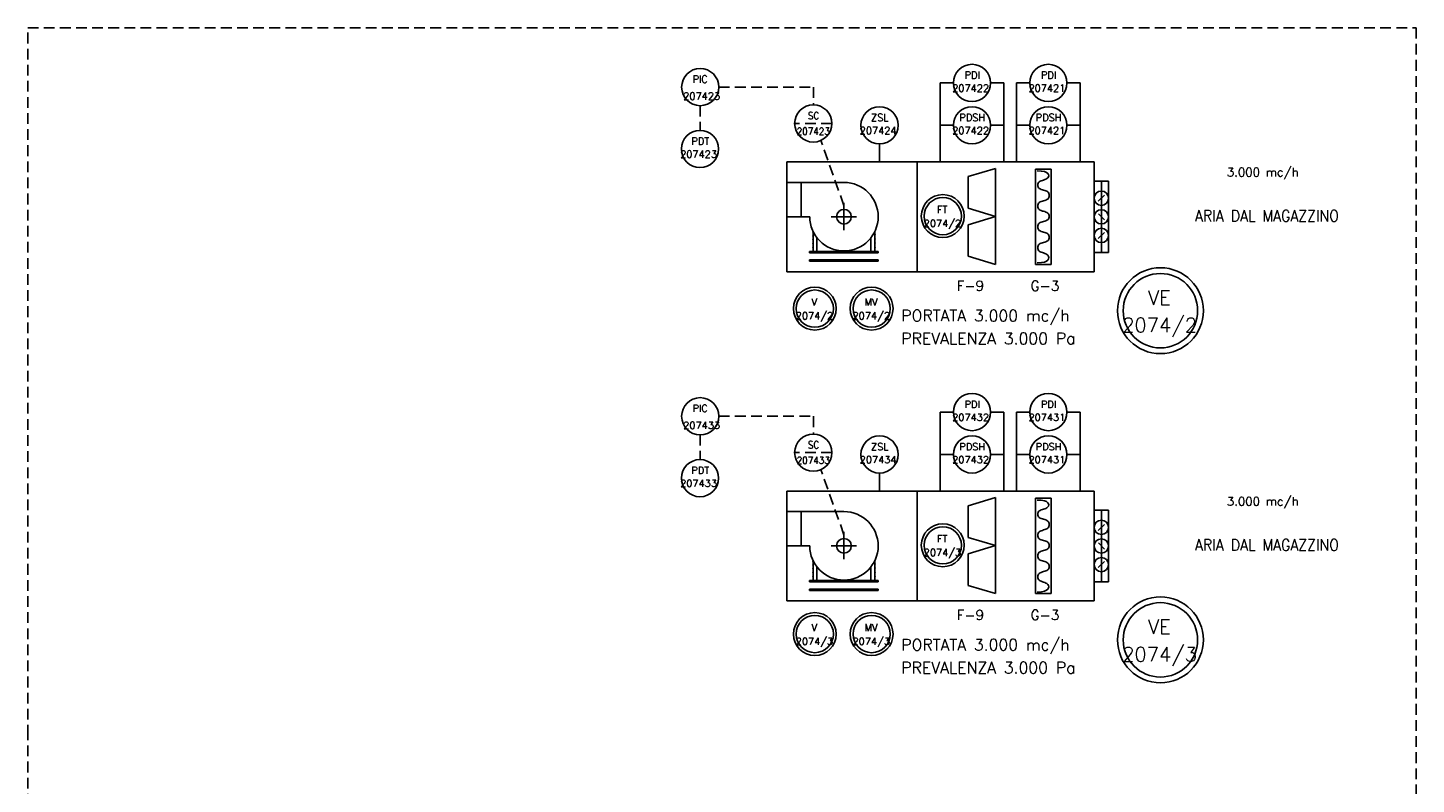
# Model space of a CAD drawing. Extents: x 24 to 1184, y 0 to 804.
# Tile 4 of 4: x 671 to 1156, y 417 to 681. Entities that reach past the tile are written whole.
import ezdxf
from ezdxf.enums import TextEntityAlignment as Align

# ---------------------------------------------------------------- set-up
doc = ezdxf.new("R2010")
doc.units = 0
doc.header["$LTSCALE"] = 15
doc.header["$MEASUREMENT"] = 0
doc.linetypes.add('HIDDEN', pattern=[0.375, 0.25, -0.125])
doc.layers.get('0').update_dxf_attribs({"linetype": 'CONTINUOUS'})
for name, color, linetype in [('CG', 7, 'CONTINUOUS'), ('PORTATA_ARIA', 7, 'CONTINUOUS'), ('SCHEMA', 7, 'CONTINUOUS')]:
    doc.layers.add(name, color=color, linetype=linetype)
doc.styles.add('ROMANS', font='romans', dxfattribs={"height": 2.5})

# ---------------------------------------------------------------- blocks, each defined once
blk = doc.blocks.new('FILTRO')
at = {"color": 3}
for p, q in [((0, 17.5), (10, 14.5)), ((0, 0), (0, 17.5)), ((10, 14.5), (10, 3)), ((0, 0), (10, 3)), ((0, 0), (0, -17.5)), ((0, 0), (10, -3)), ((10, -14.5), (10, -3)), ((0, -17.5), (10, -14.5))]:
    blk.add_line(p, q, dxfattribs=at)
blk = doc.blocks.new('A$C35045CC0')
at = {"layer": 'PORTATA_ARIA', "color": 0, "style": 'ROMANS', "flags": 4}
blk.add_attdef('PORTATA', text='', height=3, dxfattribs=at).set_placement((18.69, 4.2), align=Align.MIDDLE)
blk = doc.blocks.new('CDZ')
at = {"color": 3, "linetype": 'CONTINUOUS'}
for radius in [7.5, 6.5]:
    blk.add_circle((0, 0), radius, dxfattribs=at)
at = {"color": 1, "linetype": 'CONTINUOUS', "style": 'ROMANS', "flags": 4}
blk.add_attdef('ETICHETTA', text='', height=2.5, dxfattribs=at).set_placement((-0.2, 1.05), align=Align.CENTER)
at = {"color": 1, "linetype": 'CONTINUOUS', "style": 'ROMANS'}
blk.add_attdef('VALORE', text='', height=2.5, dxfattribs=at).set_placement((-0.13, -3.77), align=Align.CENTER)
blk = doc.blocks.new('BATT')
at = {"color": 3}
for p, q in [((0.08, 12.37), (-4.92, 12.37)), ((-4.92, 12.37), (-4.92, -12.63)), ((0.08, -12.63), (0.08, 12.37)), ((-4.92, -12.63), (0.08, -12.63))]:
    blk.add_line(p, q, dxfattribs=at)
at = {"color": 1}
blk.add_line((-2.42, 12.37), (-2.42, -12.63), dxfattribs=at)
at = {"color": 4, "linetype": 'CONTINUOUS'}
for p, q in [((-3.49, 7.42), (-1.32, 5.32)), ((-3.53, -5.58), (-1.29, -7.7))]:
    blk.add_line(p, q, dxfattribs=at)
at = {"color": 4}
blk.add_line((-3.48, -1.19), (-1.36, 0.93), dxfattribs=at)
at = {"color": 1}
for centre in [(-2.42, 6.37), (-2.42, -0.13), (-2.42, -6.63)]:
    blk.add_circle(centre, 2.5, dxfattribs=at)
blk = doc.blocks.new('GG1')
at = {"color": 3}
blk.add_circle((0, 6.5), 6.5, dxfattribs=at)
blk = doc.blocks.new('PDI')
at = {"color": 3}
blk.add_circle((0, 0), 6.5, dxfattribs=at)
at = {"color": 1, "style": 'ROMANS'}
blk.add_attdef('PRIMO', text='', height=2.5, dxfattribs=at).set_placement((0.01, 2.28), align=Align.MIDDLE)
at = {"color": 1, "style": 'ROMANS', "flags": 4}
blk.add_attdef('SECONDO', text='', height=2.5, dxfattribs=at).set_placement((-0.02, -2.25), align=Align.MIDDLE)
blk = doc.blocks.new('STRUM3_')
at = {"color": 3, "linetype": 'HIDDEN'}
blk.add_line((6.5, 0), (-6.5, 0), dxfattribs=at)
at = {"color": 3}
blk.add_circle((0, 0), 6.5, dxfattribs=at)
at = {"color": 1, "style": 'ROMANS', "width": 0.9}
blk.add_attdef('PRIMO', text='', height=2.5, dxfattribs=at).set_placement((0.1, 1.47), align=Align.CENTER)
at = {"color": 7, "style": 'ROMANS', "flags": 1}
for tag, p in [('DESCRIZIONE', (6.5, -4.5)), ('POSIZIONE', (6.5, -4.75)), ('CONNESSIONE/DIA', (6.5, -5)), ('RANGE', (6.5, -5.25)), ('COSTRUTTORE', (6.5, -5.5)), ('MODELLO', (6.5, -5.75)), ('INSTALLAZIONE', (6.5, -6)), ('NOTA1', (6.5, -6.25)), ('NOTA2', (6.5, -6.5))]:
    blk.add_attdef(tag, p, '', height=0.1, dxfattribs=at)

msp = doc.modelspace()

# ---------------------------------------------------------------- linework, layer by layer
at = {"color": 3, "linetype": 'HIDDEN'}
for p, q in [((671.22, 434.12), (671.22, 681.44)), ((671.22, 681.44), (1156.3, 681.44)), ((1156.3, 681.44), (1156.3, 151.29)), ((671.22, 151.29), (671.22, 434.12))]:
    msp.add_line(p, q, dxfattribs=at)
for p, q in [((968.79, 640.87), (968.79, 634.57)), ((956.36, 615.44), (956.36, 620.32)), ((956.36, 620.32), (956.36, 610.76)), ((960.8, 615.44), (951.88, 615.44)), ((956.36, 615.44), (960.8, 615.44)), ((945.6, 610.25), (945.6, 603.46)), ((946.92, 607.96), (946.92, 603.33)), ((965.73, 607.83), (965.73, 603.46)), ((967.17, 610.25), (967.17, 603.33)), ((944.37, 602.86), (944.37, 603.33)), ((944.37, 603.33), (968.35, 603.33)), ((944.37, 602.86), (945.05, 602.86)), ((968.35, 602.86), (944.37, 602.86)), ((968.35, 602.86), (968.35, 603.33)), ((944.37, 599.89), (944.37, 600.36)), ((944.37, 600.36), (968.35, 600.36)), ((968.35, 599.89), (944.37, 599.89)), ((968.35, 599.89), (968.35, 600.36)), ((968.79, 525.87), (968.79, 519.57)), ((956.36, 505.32), (956.36, 495.76)), ((956.36, 500.44), (956.36, 505.32)), ((960.8, 500.44), (951.88, 500.44)), ((956.36, 500.44), (960.8, 500.44)), ((945.6, 495.25), (945.6, 488.46)), ((967.17, 495.25), (967.17, 488.33)), ((946.92, 492.96), (946.92, 488.33)), ((965.73, 492.83), (965.73, 488.46)), ((944.37, 488.33), (968.35, 488.33)), ((944.37, 487.86), (944.37, 488.33)), ((968.35, 487.86), (944.37, 487.86)), ((944.37, 487.86), (945.05, 487.86)), ((944.37, 485.36), (968.35, 485.36)), ((944.37, 484.89), (944.37, 485.36)), ((968.35, 487.86), (968.35, 488.33)), ((968.35, 484.89), (968.35, 485.36)), ((968.35, 484.89), (944.37, 484.89))]:
    msp.add_line(p, q)
at = {"color": 3}
for p, q in [((936.43, 627.4), (936.43, 615.44)), ((956.36, 627.4), (936.43, 627.4)), ((941.41, 627.4), (941.41, 615.44)), ((944.4, 615.44), (936.43, 615.44)), ((956.36, 512.4), (936.43, 512.4)), ((936.43, 512.4), (936.43, 500.44)), ((941.41, 512.4), (941.41, 500.44)), ((944.4, 500.44), (936.43, 500.44))]:
    msp.add_line(p, q, dxfattribs=at)
for centre in [(956.36, 615.44), (956.36, 500.44)]:
    msp.add_circle(centre, 2.56)
for centre in [(956.36, 615.44), (956.36, 500.44)]:
    msp.add_arc(centre, 11.96, 180, 90, dxfattribs=at)
for p in [(945.6, 610.04), (945.6, 608.72), (945.6, 607.41), (967.17, 609.11), (967.17, 607.66), (945.6, 606.09), (945.6, 604.78), (967.17, 606.22), (967.17, 604.78), (945.6, 495.04), (945.6, 493.72), (945.6, 492.41), (945.6, 491.09), (967.17, 494.11), (967.17, 492.66), (967.17, 491.22), (945.6, 489.78), (967.17, 489.78)]:
    msp.add_point(p)
at = {"layer": 'SCHEMA', "color": 4, "linetype": 'HIDDEN'}
for p, q in [((912.65, 660.71), (945.74, 660.71)), ((945.74, 660.71), (945.74, 654.51)), ((906.15, 654.21), (906.15, 645.59)), ((956.35, 619.32), (948.32, 642.09)), ((912.65, 545.71), (945.74, 545.71)), ((945.74, 545.71), (945.74, 539.51)), ((906.15, 539.21), (906.15, 530.59)), ((956.35, 504.32), (948.32, 527.09))]:
    msp.add_line(p, q, dxfattribs=at)
at = {"layer": 'SCHEMA', "color": 7, "linetype": 'CONTINUOUS'}
for p, q in [((990.03, 647.37), (990.03, 662.17)), ((1012.19, 647.37), (1012.19, 662.17)), ((1016.69, 647.37), (1016.69, 662.17)), ((1038.85, 647.37), (1038.85, 662.17)), ((990.03, 634.57), (990.03, 647.37)), ((1012.19, 634.57), (1012.19, 647.37)), ((1016.69, 634.57), (1016.69, 647.37)), ((1038.85, 634.57), (1038.85, 647.37)), ((990.03, 532.37), (990.03, 547.17)), ((1012.19, 532.37), (1012.19, 547.17)), ((1016.69, 532.37), (1016.69, 547.17)), ((1038.85, 532.37), (1038.85, 547.17)), ((990.03, 519.57), (990.03, 532.37)), ((1012.19, 519.57), (1012.19, 532.37)), ((1016.69, 519.57), (1016.69, 532.37)), ((1038.85, 519.57), (1038.85, 532.37))]:
    msp.add_line(p, q, dxfattribs=at)
at = {"layer": 'SCHEMA'}
for p, q in [((994.61, 662.17), (990.03, 662.17)), ((1007.61, 662.17), (1012.19, 662.17)), ((1021.27, 662.17), (1016.69, 662.17)), ((1034.27, 662.17), (1038.85, 662.17)), ((994.61, 647.37), (990.03, 647.37)), ((1007.61, 647.37), (1012.19, 647.37)), ((1021.27, 647.37), (1016.69, 647.37)), ((1034.27, 647.37), (1038.85, 647.37)), ((994.61, 547.17), (990.03, 547.17)), ((1007.61, 547.17), (1012.19, 547.17)), ((1021.27, 547.17), (1016.69, 547.17)), ((1034.27, 547.17), (1038.85, 547.17)), ((994.61, 532.37), (990.03, 532.37)), ((1007.61, 532.37), (1012.19, 532.37)), ((1021.27, 532.37), (1016.69, 532.37)), ((1034.27, 532.37), (1038.85, 532.37))]:
    msp.add_line(p, q, dxfattribs=at)
at = {"layer": 'SCHEMA', "color": 6}
for p, q in [((936.43, 634.57), (1043.81, 634.57)), ((936.43, 596.21), (936.43, 634.57)), ((981.96, 596.21), (981.96, 634.57)), ((1043.81, 634.57), (1043.81, 596.21)), ((1043.81, 596.21), (936.43, 596.21)), ((936.43, 519.57), (1043.81, 519.57)), ((936.43, 481.21), (936.43, 519.57)), ((981.96, 481.21), (981.96, 519.57)), ((1043.81, 519.57), (1043.81, 481.21)), ((1043.81, 481.21), (936.43, 481.21))]:
    msp.add_line(p, q, dxfattribs=at)
at = {"layer": 'SCHEMA', "color": 3}
for p, q in [((1028.73, 632.04), (1023.31, 632.04)), ((1023.31, 632.04), (1023.31, 598.74)), ((1028.73, 598.74), (1028.73, 632.04)), ((1028.73, 598.74), (1023.31, 598.74)), ((1023.31, 517.04), (1023.31, 483.74)), ((1028.73, 517.04), (1023.31, 517.04)), ((1028.73, 483.74), (1028.73, 517.04)), ((1028.73, 483.74), (1023.31, 483.74))]:
    msp.add_line(p, q, dxfattribs=at)
at = {"layer": 'SCHEMA', "color": 7}
for points in [[(1023.81, 631.43), (1025.29, 631.36), (1026.39, 631.17), (1027.15, 630.88), (1027.63, 630.52), (1027.87, 630.13), (1027.9, 629.73), (1027.78, 629.35), (1027.55, 629.02), (1027.24, 628.75), (1026.88, 628.54), (1026.49, 628.38), (1026.08, 628.24), (1025.67, 628.11), (1025.27, 627.98), (1024.91, 627.83), (1024.61, 627.63), (1024.36, 627.39), (1024.19, 627.11), (1024.09, 626.8), (1024.05, 626.47), (1024.09, 626.15), (1024.19, 625.84), (1024.36, 625.56), (1024.61, 625.32), (1024.91, 625.12), (1025.27, 624.97), (1025.67, 624.85), (1026.08, 624.73), (1026.49, 624.62), (1026.88, 624.48), (1027.24, 624.32), (1027.55, 624.11), (1027.79, 623.85), (1027.96, 623.54), (1028.07, 623.21), (1028.1, 622.86), (1028.07, 622.51), (1027.96, 622.17), (1027.79, 621.87), (1027.55, 621.61), (1027.24, 621.4), (1026.88, 621.23), (1026.49, 621.1), (1026.08, 620.98), (1025.67, 620.86), (1025.27, 620.73), (1024.91, 620.57), (1024.61, 620.37), (1024.36, 620.11), (1024.19, 619.81), (1024.09, 619.48), (1024.05, 619.14), (1024.09, 618.8), (1024.19, 618.47), (1024.36, 618.17), (1024.61, 617.92), (1024.91, 617.71), (1025.27, 617.55), (1025.67, 617.42), (1026.08, 617.31), (1026.49, 617.2), (1026.88, 617.07), (1027.24, 616.92), (1027.55, 616.72), (1027.79, 616.48), (1027.96, 616.19), (1028.07, 615.88), (1028.1, 615.55), (1028.07, 615.23), (1027.96, 614.92), (1027.79, 614.63), (1027.55, 614.39), (1027.24, 614.19), (1026.88, 614.04), (1026.49, 613.91), (1026.08, 613.8), (1025.67, 613.68), (1025.27, 613.55), (1024.91, 613.38), (1024.61, 613.18), (1024.36, 612.92), (1024.19, 612.61), (1024.09, 612.27), (1024.05, 611.92), (1024.09, 611.57), (1024.19, 611.24), (1024.36, 610.93), (1024.61, 610.67), (1024.91, 610.46), (1025.27, 610.3), (1025.67, 610.17), (1026.08, 610.05), (1026.49, 609.93), (1026.88, 609.8), (1027.24, 609.64), (1027.55, 609.44), (1027.79, 609.19), (1027.96, 608.9), (1028.07, 608.57), (1028.1, 608.24), (1028.07, 607.9), (1027.96, 607.58), (1027.79, 607.28), (1027.55, 607.03), (1027.24, 606.83), (1026.88, 606.67), (1026.49, 606.54), (1026.08, 606.43), (1025.67, 606.31), (1025.27, 606.18), (1024.91, 606.03), (1024.61, 605.83), (1024.36, 605.57), (1024.19, 605.28), (1024.09, 604.96), (1024.05, 604.62), (1024.09, 604.28), (1024.19, 603.96), (1024.36, 603.67), (1024.61, 603.41), (1024.91, 603.21), (1025.27, 603.05), (1025.67, 602.91), (1026.08, 602.78), (1026.49, 602.63), (1026.88, 602.45), (1027.24, 602.23), (1027.55, 601.94), (1027.78, 601.57), (1027.91, 601.16), (1027.87, 600.72), (1027.64, 600.29), (1027.17, 599.91), (1026.41, 599.6), (1025.33, 599.39), (1023.87, 599.31)], [(1023.81, 516.43), (1025.29, 516.36), (1026.39, 516.17), (1027.15, 515.88), (1027.63, 515.52), (1027.87, 515.13), (1027.9, 514.73), (1027.78, 514.35), (1027.55, 514.02), (1027.24, 513.75), (1026.88, 513.54), (1026.49, 513.38), (1026.08, 513.24), (1025.67, 513.11), (1025.27, 512.98), (1024.91, 512.83), (1024.61, 512.63), (1024.36, 512.39), (1024.19, 512.11), (1024.09, 511.8), (1024.05, 511.47), (1024.09, 511.15), (1024.19, 510.84), (1024.36, 510.56), (1024.61, 510.32), (1024.91, 510.12), (1025.27, 509.97), (1025.67, 509.85), (1026.08, 509.73), (1026.49, 509.62), (1026.88, 509.48), (1027.24, 509.32), (1027.55, 509.11), (1027.79, 508.85), (1027.96, 508.54), (1028.07, 508.21), (1028.1, 507.86), (1028.07, 507.51), (1027.96, 507.17), (1027.79, 506.87), (1027.55, 506.61), (1027.24, 506.4), (1026.88, 506.23), (1026.49, 506.1), (1026.08, 505.98), (1025.67, 505.86), (1025.27, 505.73), (1024.91, 505.57), (1024.61, 505.37), (1024.36, 505.11), (1024.19, 504.81), (1024.09, 504.48), (1024.05, 504.14), (1024.09, 503.8), (1024.19, 503.47), (1024.36, 503.17), (1024.61, 502.92), (1024.91, 502.71), (1025.27, 502.55), (1025.67, 502.42), (1026.08, 502.31), (1026.49, 502.2), (1026.88, 502.07), (1027.24, 501.92), (1027.55, 501.72), (1027.79, 501.48), (1027.96, 501.19), (1028.07, 500.88), (1028.1, 500.55), (1028.07, 500.23), (1027.96, 499.92), (1027.79, 499.63), (1027.55, 499.39), (1027.24, 499.19), (1026.88, 499.04), (1026.49, 498.91), (1026.08, 498.8), (1025.67, 498.68), (1025.27, 498.55), (1024.91, 498.38), (1024.61, 498.18), (1024.36, 497.92), (1024.19, 497.61), (1024.09, 497.27), (1024.05, 496.92), (1024.09, 496.57), (1024.19, 496.24), (1024.36, 495.93), (1024.61, 495.67), (1024.91, 495.46), (1025.27, 495.3), (1025.67, 495.17), (1026.08, 495.05), (1026.49, 494.93), (1026.88, 494.8), (1027.24, 494.64), (1027.55, 494.44), (1027.79, 494.19), (1027.96, 493.9), (1028.07, 493.57), (1028.1, 493.24), (1028.07, 492.9), (1027.96, 492.58), (1027.79, 492.28), (1027.55, 492.03), (1027.24, 491.83), (1026.88, 491.67), (1026.49, 491.54), (1026.08, 491.43), (1025.67, 491.31), (1025.27, 491.18), (1024.91, 491.03), (1024.61, 490.83), (1024.36, 490.57), (1024.19, 490.28), (1024.09, 489.96), (1024.05, 489.62), (1024.09, 489.28), (1024.19, 488.96), (1024.36, 488.67), (1024.61, 488.41), (1024.91, 488.21), (1025.27, 488.05), (1025.67, 487.91), (1026.08, 487.78), (1026.49, 487.63), (1026.88, 487.45), (1027.24, 487.23), (1027.55, 486.94), (1027.78, 486.57), (1027.91, 486.16), (1027.87, 485.72), (1027.64, 485.29), (1027.17, 484.91), (1026.41, 484.6), (1025.33, 484.39), (1023.87, 484.31)]]:
    msp.add_lwpolyline(points, dxfattribs=at)

# ---------------------------------------------------------------- block references
at = {"layer": 'PORTATA_ARIA'}
ref = msp.add_blockref('A$C35045CC0', (1121.34, 626.57), dxfattribs=dict(at, xscale=-1))
ref.add_attrib('PORTATA', '3.000 mc/h', dxfattribs={"color": 0, "height": 3, "style": 'ROMANS', "flags": 4}).set_placement((1102.66, 630.77), align=Align.MIDDLE)
ref = msp.add_blockref('A$C35045CC0', (1121.34, 511.57), dxfattribs=dict(at, xscale=-1))
ref.add_attrib('PORTATA', '3.000 mc/h', dxfattribs={"color": 0, "height": 3, "style": 'ROMANS', "flags": 4}).set_placement((1102.66, 515.77), align=Align.MIDDLE)
at = {"layer": 'SCHEMA', "color": 7}
ref = msp.add_blockref('GG1', (906.15, 654.21), dxfattribs=at)
ref.add_attrib('PRIMO', 'PIC', dxfattribs={"layer": '0', "color": 1, "height": 2.5, "style": 'ROMANS', "flags": 4}).set_placement((906.13, 662.22), align=Align.CENTER)
ref.add_attrib('SECONDO', '207423', dxfattribs={"layer": '0', "color": 1, "linetype": 'CONTINUOUS', "height": 2.5, "style": 'ROMANS', "flags": 4}).set_placement((906.65, 656.31), align=Align.CENTER)
at = {"layer": 'SCHEMA'}
ref = msp.add_blockref('PDI', (1001.11, 662.17), dxfattribs=at)
ref.add_attrib('PRIMO', 'PDI', dxfattribs={"layer": 'CG', "color": 1, "height": 2.5, "style": 'ROMANS', "flags": 4}).set_placement((1001.2, 663.64), align=Align.CENTER)
ref.add_attrib('SECONDO', '207422', dxfattribs={"layer": 'CG', "color": 1, "height": 2.5, "style": 'ROMANS', "flags": 4}).set_placement((1000.61, 660.33), align=Align.MIDDLE)
ref = msp.add_blockref('PDI', (1027.77, 662.17), dxfattribs=at)
ref.add_attrib('PRIMO', 'PDI', dxfattribs={"layer": 'CG', "color": 1, "height": 2.5, "style": 'ROMANS', "flags": 4}).set_placement((1027.86, 663.64), align=Align.CENTER)
ref.add_attrib('SECONDO', '207421', dxfattribs={"layer": 'CG', "color": 1, "height": 2.5, "style": 'ROMANS', "flags": 4}).set_placement((1027.27, 660.33), align=Align.MIDDLE)
ref = msp.add_blockref('STRUM3_', (945.64, 648.01), dxfattribs=at)
ref.add_attrib('PRIMO', 'SC', dxfattribs={"layer": '0', "color": 1, "height": 2.5, "style": 'ROMANS', "width": 0.9}).set_placement((945.74, 649.48), align=Align.CENTER)
ref.add_attrib('SECONDO', '207423', dxfattribs={"layer": '0', "color": 1, "height": 2.5, "style": 'ROMANS', "width": 0.9}).set_placement((945.64, 645.29), align=Align.MIDDLE)
ref = msp.add_blockref('PDI', (968.79, 647.37), dxfattribs=at)
ref.add_attrib('PRIMO', 'ZSL', dxfattribs={"layer": 'CG', "color": 1, "height": 2.5, "style": 'ROMANS', "flags": 4}).set_placement((968.88, 648.84), align=Align.CENTER)
ref.add_attrib('SECONDO', '207424', dxfattribs={"layer": 'CG', "color": 1, "height": 2.5, "style": 'ROMANS', "flags": 4}).set_placement((968.29, 645.53), align=Align.MIDDLE)
ref = msp.add_blockref('PDI', (1001.11, 647.37), dxfattribs=at)
ref.add_attrib('PRIMO', 'PDSH', dxfattribs={"layer": 'CG', "color": 1, "height": 2.5, "style": 'ROMANS', "flags": 4}).set_placement((1001.2, 648.84), align=Align.CENTER)
ref.add_attrib('SECONDO', '207422', dxfattribs={"layer": 'CG', "color": 1, "height": 2.5, "style": 'ROMANS', "flags": 4}).set_placement((1000.61, 645.53), align=Align.MIDDLE)
ref = msp.add_blockref('PDI', (1027.77, 647.37), dxfattribs=at)
ref.add_attrib('PRIMO', 'PDSH', dxfattribs={"layer": 'CG', "color": 1, "height": 2.5, "style": 'ROMANS', "flags": 4}).set_placement((1027.86, 648.84), align=Align.CENTER)
ref.add_attrib('SECONDO', '207421', dxfattribs={"layer": 'CG', "color": 1, "height": 2.5, "style": 'ROMANS', "flags": 4}).set_placement((1027.27, 645.53), align=Align.MIDDLE)
ref = msp.add_blockref('PDI', (906.06, 639.09), dxfattribs=at)
ref.add_attrib('PRIMO', 'PDT', dxfattribs={"layer": 'CG', "color": 1, "height": 2.5, "style": 'ROMANS', "flags": 4}).set_placement((906.15, 640.56), align=Align.CENTER)
ref.add_attrib('SECONDO', '207423', dxfattribs={"layer": 'CG', "color": 1, "height": 2.5, "style": 'ROMANS', "flags": 4}).set_placement((905.56, 637.26), align=Align.MIDDLE)
at = {"layer": 'SCHEMA', "color": 7, "xscale": -0.959039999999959, "yscale": 0.9590400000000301, "zscale": 0.9590399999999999}
for p in [(1009.35, 615.52), (1009.35, 500.52)]:
    msp.add_blockref('FILTRO', p, dxfattribs=at)
at = {"layer": 'SCHEMA', "color": 7, "xscale": -1}
for p in [(1043.88, 615.52), (1043.88, 500.52)]:
    msp.add_blockref('BATT', p, dxfattribs=at)
at = {"layer": 'SCHEMA'}
ref = msp.add_blockref('CDZ', (990.89, 615.64), dxfattribs=at)
ref.add_attrib('ETICHETTA', 'FT', dxfattribs={"layer": 'CG', "color": 1, "linetype": 'CONTINUOUS', "height": 2.5, "style": 'ROMANS', "flags": 4}).set_placement((990.69, 616.69), align=Align.CENTER)
ref.add_attrib('VALORE', '2074/2', dxfattribs={"layer": 'CG', "color": 1, "linetype": 'CONTINUOUS', "height": 2.5, "style": 'ROMANS'}).set_placement((990.76, 611.87), align=Align.CENTER)
ref = msp.add_blockref('CDZ', (1066.92, 582.59), dxfattribs=dict(at, xscale=2, yscale=2, zscale=2))
ref.add_attrib('ETICHETTA', 'VE', dxfattribs={"layer": 'CG', "color": 1, "linetype": 'CONTINUOUS', "height": 5, "style": 'ROMANS', "flags": 4}).set_placement((1066.52, 584.7), align=Align.CENTER)
ref.add_attrib('VALORE', '2074/2', dxfattribs={"layer": 'CG', "color": 1, "linetype": 'CONTINUOUS', "height": 5, "style": 'ROMANS'}).set_placement((1066.65, 575.05), align=Align.CENTER)
ref = msp.add_blockref('CDZ', (946.18, 583.33), dxfattribs=at)
ref.add_attrib('ETICHETTA', 'V', dxfattribs={"layer": 'CG', "color": 1, "linetype": 'CONTINUOUS', "height": 2.5, "style": 'ROMANS', "flags": 4}).set_placement((945.98, 584.38), align=Align.CENTER)
ref.add_attrib('VALORE', '2074/2', dxfattribs={"layer": 'CG', "color": 1, "linetype": 'CONTINUOUS', "height": 2.5, "style": 'ROMANS'}).set_placement((946.05, 579.56), align=Align.CENTER)
ref = msp.add_blockref('CDZ', (966.03, 583.33), dxfattribs=at)
ref.add_attrib('ETICHETTA', 'MV', dxfattribs={"layer": 'CG', "color": 1, "linetype": 'CONTINUOUS', "height": 2.5, "style": 'ROMANS', "flags": 4}).set_placement((965.83, 584.38), align=Align.CENTER)
ref.add_attrib('VALORE', '2074/2', dxfattribs={"layer": 'CG', "color": 1, "linetype": 'CONTINUOUS', "height": 2.5, "style": 'ROMANS'}).set_placement((965.9, 579.56), align=Align.CENTER)
ref = msp.add_blockref('PDI', (1001.11, 547.17), dxfattribs=at)
ref.add_attrib('PRIMO', 'PDI', dxfattribs={"layer": 'CG', "color": 1, "height": 2.5, "style": 'ROMANS', "flags": 4}).set_placement((1001.2, 548.64), align=Align.CENTER)
ref.add_attrib('SECONDO', '207432', dxfattribs={"layer": 'CG', "color": 1, "height": 2.5, "style": 'ROMANS', "flags": 4}).set_placement((1000.61, 545.33), align=Align.MIDDLE)
ref = msp.add_blockref('PDI', (1027.77, 547.17), dxfattribs=at)
ref.add_attrib('PRIMO', 'PDI', dxfattribs={"layer": 'CG', "color": 1, "height": 2.5, "style": 'ROMANS', "flags": 4}).set_placement((1027.86, 548.64), align=Align.CENTER)
ref.add_attrib('SECONDO', '207431', dxfattribs={"layer": 'CG', "color": 1, "height": 2.5, "style": 'ROMANS', "flags": 4}).set_placement((1027.27, 545.33), align=Align.MIDDLE)
at = {"layer": 'SCHEMA', "color": 7}
ref = msp.add_blockref('GG1', (906.15, 539.21), dxfattribs=at)
ref.add_attrib('PRIMO', 'PIC', dxfattribs={"layer": '0', "color": 1, "height": 2.5, "style": 'ROMANS', "flags": 4}).set_placement((906.13, 547.22), align=Align.CENTER)
ref.add_attrib('SECONDO', '207433', dxfattribs={"layer": '0', "color": 1, "linetype": 'CONTINUOUS', "height": 2.5, "style": 'ROMANS', "flags": 4}).set_placement((906.65, 541.31), align=Align.CENTER)
at = {"layer": 'SCHEMA'}
ref = msp.add_blockref('STRUM3_', (945.64, 533.01), dxfattribs=at)
ref.add_attrib('PRIMO', 'SC', dxfattribs={"layer": '0', "color": 1, "height": 2.5, "style": 'ROMANS', "width": 0.9}).set_placement((945.74, 534.48), align=Align.CENTER)
ref.add_attrib('SECONDO', '207433', dxfattribs={"layer": '0', "color": 1, "height": 2.5, "style": 'ROMANS', "width": 0.9}).set_placement((945.64, 530.29), align=Align.MIDDLE)
ref = msp.add_blockref('PDI', (968.79, 532.37), dxfattribs=at)
ref.add_attrib('PRIMO', 'ZSL', dxfattribs={"layer": 'CG', "color": 1, "height": 2.5, "style": 'ROMANS', "flags": 4}).set_placement((968.88, 533.84), align=Align.CENTER)
ref.add_attrib('SECONDO', '207434', dxfattribs={"layer": 'CG', "color": 1, "height": 2.5, "style": 'ROMANS', "flags": 4}).set_placement((968.29, 530.53), align=Align.MIDDLE)
ref = msp.add_blockref('PDI', (1001.11, 532.37), dxfattribs=at)
ref.add_attrib('PRIMO', 'PDSH', dxfattribs={"layer": 'CG', "color": 1, "height": 2.5, "style": 'ROMANS', "flags": 4}).set_placement((1001.2, 533.84), align=Align.CENTER)
ref.add_attrib('SECONDO', '207432', dxfattribs={"layer": 'CG', "color": 1, "height": 2.5, "style": 'ROMANS', "flags": 4}).set_placement((1000.61, 530.53), align=Align.MIDDLE)
ref = msp.add_blockref('PDI', (1027.77, 532.37), dxfattribs=at)
ref.add_attrib('PRIMO', 'PDSH', dxfattribs={"layer": 'CG', "color": 1, "height": 2.5, "style": 'ROMANS', "flags": 4}).set_placement((1027.86, 533.84), align=Align.CENTER)
ref.add_attrib('SECONDO', '207431', dxfattribs={"layer": 'CG', "color": 1, "height": 2.5, "style": 'ROMANS', "flags": 4}).set_placement((1027.27, 530.53), align=Align.MIDDLE)
ref = msp.add_blockref('PDI', (906.06, 524.09), dxfattribs=at)
ref.add_attrib('PRIMO', 'PDT', dxfattribs={"layer": 'CG', "color": 1, "height": 2.5, "style": 'ROMANS', "flags": 4}).set_placement((906.15, 525.56), align=Align.CENTER)
ref.add_attrib('SECONDO', '207433', dxfattribs={"layer": 'CG', "color": 1, "height": 2.5, "style": 'ROMANS', "flags": 4}).set_placement((905.56, 522.26), align=Align.MIDDLE)
ref = msp.add_blockref('CDZ', (990.89, 500.64), dxfattribs=at)
ref.add_attrib('ETICHETTA', 'FT', dxfattribs={"layer": 'CG', "color": 1, "linetype": 'CONTINUOUS', "height": 2.5, "style": 'ROMANS', "flags": 4}).set_placement((990.69, 501.69), align=Align.CENTER)
ref.add_attrib('VALORE', '2074/3', dxfattribs={"layer": 'CG', "color": 1, "linetype": 'CONTINUOUS', "height": 2.5, "style": 'ROMANS'}).set_placement((990.76, 496.87), align=Align.CENTER)
ref = msp.add_blockref('CDZ', (1066.92, 467.59), dxfattribs=dict(at, xscale=2, yscale=2, zscale=2))
ref.add_attrib('ETICHETTA', 'VE', dxfattribs={"layer": 'CG', "color": 1, "linetype": 'CONTINUOUS', "height": 5, "style": 'ROMANS', "flags": 4}).set_placement((1066.52, 469.7), align=Align.CENTER)
ref.add_attrib('VALORE', '2074/3', dxfattribs={"layer": 'CG', "color": 1, "linetype": 'CONTINUOUS', "height": 5, "style": 'ROMANS'}).set_placement((1066.65, 460.05), align=Align.CENTER)
ref = msp.add_blockref('CDZ', (946.18, 469.62), dxfattribs=at)
ref.add_attrib('ETICHETTA', 'V', dxfattribs={"layer": 'CG', "color": 1, "linetype": 'CONTINUOUS', "height": 2.5, "style": 'ROMANS', "flags": 4}).set_placement((945.98, 470.67), align=Align.CENTER)
ref.add_attrib('VALORE', '2074/3', dxfattribs={"layer": 'CG', "color": 1, "linetype": 'CONTINUOUS', "height": 2.5, "style": 'ROMANS'}).set_placement((946.05, 465.85), align=Align.CENTER)
ref = msp.add_blockref('CDZ', (966.03, 469.62), dxfattribs=at)
ref.add_attrib('ETICHETTA', 'MV', dxfattribs={"layer": 'CG', "color": 1, "linetype": 'CONTINUOUS', "height": 2.5, "style": 'ROMANS', "flags": 4}).set_placement((965.83, 470.67), align=Align.CENTER)
ref.add_attrib('VALORE', '2074/3', dxfattribs={"layer": 'CG', "color": 1, "linetype": 'CONTINUOUS', "height": 2.5, "style": 'ROMANS'}).set_placement((965.9, 465.85), align=Align.CENTER)

# ---------------------------------------------------------------- texts
at = {"layer": 'SCHEMA', "color": 7, "linetype": 'CONTINUOUS', "style": 'ROMANS', "width": 0.9}
for p in [(1079, 613.76), (1079, 498.76)]:
    msp.add_text('ARIA DAL MAGAZZINO', height=4, dxfattribs=at).set_placement(p)
at = {"layer": 'SCHEMA', "color": 7, "linetype": 'CONTINUOUS', "style": 'ROMANS'}
for s, height, p in [('F-9', 3.5, (995.73, 589.54)), ('G-3', 3.5, (1021.56, 589.54)), ('PORTATA 3.000 mc/h', 4, (976.39, 578.88)), ('PREVALENZA 3.000 Pa', 4, (976.39, 570.88)), ('F-9', 3.5, (995.73, 474.54)), ('G-3', 3.5, (1021.56, 474.54)), ('PORTATA 3.000 mc/h', 4, (976.39, 463.88)), ('PREVALENZA 3.000 Pa', 4, (976.39, 455.88))]:
    msp.add_text(s, height=height, dxfattribs=at).set_placement(p)

doc.saveas('drawing.dxf')
